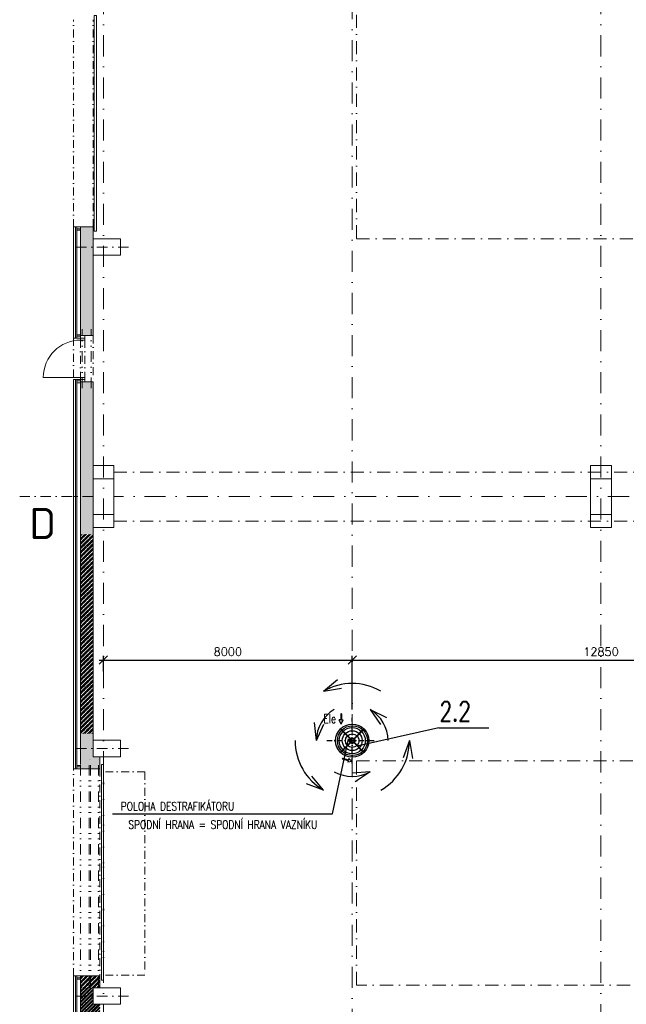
# Model space of a CAD drawing. Header units: millimetres. Extents: x -746391 to 410178, y -169697 to 100555.
# Tile 85 of 179: x 3980 to 18611, y 33130 to 56885. Entities that reach past the tile are written whole.
import ezdxf
from ezdxf.enums import TextEntityAlignment as Align

# ---------------------------------------------------------------- set-up
doc = ezdxf.new("R2010")
doc.units = ezdxf.units.MM
for name, pattern in [('CENTERX2', [101.6, 63.5, -12.7, 12.7, -12.7]), ('DASHDOT', [25.4, 12.7, -6.35, 0, -6.35]), ('DIVIDE', [31.75, 12.7, -6.35, 0, -6.35, 0, -6.35]), ('DĚLICÍX2', [63.5, 25.4, -12.7, 0, -12.7, 0, -12.7]), ('ČERCHOVANÁ', [25.4, 12.7, -6.35, 0, -6.35])]:
    doc.linetypes.add(name, pattern=pattern)
doc.layers.get('0').update_dxf_attribs({"color": 9})
doc.layers.get('Defpoints').update_dxf_attribs({"color": 9})
for name, color, linetype, lineweight in [('A99_N_kce-nad-nevid', 9, 'DIVIDE', 20), ('A99_N_kce-nad-vid', 9, 'DASHDOT', 5), ('A99_N_kce-rez-sil', 9, 'Continuous', 18), ('A99_N_kce-rez-ten', 9, 'Continuous', 9), ('A99_N_osy', 9, 'CENTERX2', 9), ('A99_N_sraf', 9, 'Continuous', 0), ('A99_N_txt-popis-200', 9, 'Continuous', 5), ('A99_N_vypln-dve', 9, 'Continuous', 5), ('A99_S_kce-nad-vid', 9, 'DASHDOT', 5), ('A99_S_kce-rez-sil', 9, 'Continuous', 15), ('A99_S_kce-rez-ten', 9, 'Continuous', 9), ('A99_S_sloupy', 9, 'Continuous', 5), ('A99_S_sraf', 9, 'Continuous', 9), ('VZT-KOTY', 2, 'Continuous', 25)]:
    doc.layers.add(name, color=color, linetype=linetype, lineweight=lineweight)
for name, color, linetype in [('VZT-KÓTY', 2, 'Continuous'), ('VZT-POZICE', 6, 'Continuous'), ('VZT-PŘÍOD-OSY', 1, 'ČERCHOVANÁ'), ('VZT-PŘÍVOD-TENKÉ', 4, 'Continuous'), ('VZT-PŘÍVOD-VÝKON', 2, 'Continuous'), ('VZT-PŘÍVOD-ZAŘÍZENÍ', 3, 'Continuous'), ('VZT-ZAŘ', 3, 'Continuous')]:
    doc.layers.add(name, color=color, linetype=linetype)
doc.styles.add('ad_popis 100', font='isocpeur.ttf', dxfattribs={"height": 200})
doc.styles.add('PITSIMP8', font='pitsimp8')
doc.styles.add('RomanS', font='romans.shx')
doc.linetypes.add('IZOLACE', pattern='A,0.00254,-2.54,[134,ltypeshp.shx,S=2.54,R=0,X=-2.54,Y=0],-5.08,[134,ltypeshp.shx,S=2.54,R=180,X=2.54,Y=0],-2.54', length=10.16254)
doc.dimstyles.new('VZT100', dxfattribs={"dimscale": 100, "dimtxt": 2, "dimasz": 2, "dimexe": 1, "dimexo": 2, "dimgap": 1, "dimtad": 1, "dimtoh": 1, "dimdec": 0, "dimzin": 0, "dimdsep": 46, "dimtxsty": 'RomanS', "dimblk": 'OBLIQUE', "dimcen": 1, "dimdle": 1, "dimclrd": 256, "dimclre": 256, "dimclrt": 256, "dimadec": 0, "dimazin": 0, "dimtfac": 1, "dimtdec": 0, "dimtmove": 2, "dimatfit": 3, "dimldrblk": 'OBLIQUE', "dimfxl": 1, "dimtolj": 1, "dimtzin": 0, "dimarcsym": 0})
pattern_1 = [(45, (0, 0), (-42.42641, 42.42641), []), (45, (28.284, 0), (-42.42641, 42.42641), []), (135, (48.024, 5.6), (-42.42641, -42.42641), [40, -20]), (135, (62.166, 19.74), (-42.42641, -42.42641), [40, -20])]

# ---------------------------------------------------------------- blocks, each defined once
blk = doc.blocks.new('2dluk097')
at = {"color": 0, "linetype": 'ByBlock'}
for p, q in [((-0.052, 0.5), (-0.052, -0.1)), ((-0.052, 0.5), (0.052, 0.5)), ((0.052, 0.5), (0.052, -0.1))]:
    blk.add_line(p, q, dxfattribs=at)
for p, q in [((-0.052, -0.1), (-0.231, -0.1)), ((0, -0.5), (-0.231, -0.1)), ((0, -0.5), (0.231, -0.1)), ((0.052, -0.1), (0.231, -0.1))]:
    blk.add_line(p, q)
for points in [[(-0.052, 0.5), (0.052, 0.5), (-0.052, -0.1), (0.052, -0.1)], [(-0.231, -0.1), (0, -0.5), (0.052, -0.1), (-0.052, -0.1)], [(-0.052, -0.1), (0.231, -0.1), (0, -0.5), (-0.052, -0.1)]]:
    blk.add_solid(points)
at = {"linetype": 'ByBlock', "style": 'PITSIMP8', "flags": 9}
for tag, p in [('VOLUMENSTROM', (-0.058, 0.041)), ('RAUM/GRUPPE', (-0.058, 0.161)), ('DRUCK/-STUFE', (-0.058, 0.021)), ('BEZEICHNUNG', (-0.058, 0.181)), ('POS.NR.G-LV', (-0.058, 0.141)), ('ANSCHLUSS', (-0.058, 0.001)), ('KENNUNG', (-0.058, 0.081)), ('LEISTUNG', (-0.058, 0.061)), ('FABRIKAT', (-0.058, 0.121)), ('TYP', (-0.058, 0.101)), ('SPANNUNG/FREQUENZ', (-0.058, -0.119)), ('TEMPERATUR', (-0.058, -0.059)), ('SCHUTZART', (-0.058, -0.099)), ('DREHZAHL', (-0.058, -0.079)), ('GROESSE', (-0.058, -0.019)), ('GEWICHT', (-0.058, -0.139)), ('FREI', (-0.058, -0.159)), ('FREI', (-0.058, -0.179)), ('FREI', (-0.058, -0.199)), ('DN', (-0.058, -0.039))]:
    blk.add_attdef(tag, text='', height=0.01, dxfattribs=at).set_placement(p, align=Align.MIDDLE)
blk = doc.blocks.new('_Oblique')
at = {"color": 0, "linetype": 'ByBlock', "lineweight": -2}
blk.add_line((-0.5, -0.5), (0.5, 0.5), dxfattribs=at)
blk = doc.blocks.new('*D1836')
at = {"layer": 'Defpoints', "color": 0, "linetype": 'Continuous', "lineweight": 18, "ltscale": 0.5}
for p in [(12000, 41436), (6000, 40959), (12000, 40043)]:
    blk.add_point(p, dxfattribs=at)
at = {"layer": 'VZT-KOTY', "linetype": 'Continuous', "lineweight": -2, "ltscale": 0.5, "transparency": 16777216}
for p, q in [((5900, 41436), (12100, 41436)), ((6000, 41159), (6000, 41536)), ((12000, 40243), (12000, 41536))]:
    blk.add_line(p, q, dxfattribs=at)
at = {"layer": 'VZT-KOTY', "linetype": 'Continuous', "lineweight": -2, "ltscale": 0.5, "transparency": 16777216, "xscale": 200, "yscale": 200, "zscale": 200, "rotation": 180}
blk.add_blockref('_Oblique', (6000, 41436), dxfattribs=at)
at = {"layer": 'VZT-KOTY', "linetype": 'Continuous', "lineweight": -2, "ltscale": 0.5, "transparency": 16777216, "xscale": 200, "yscale": 200, "zscale": 200}
blk.add_blockref('_Oblique', (12000, 41436), dxfattribs=at)
at = {"layer": 'VZT-KOTY', "linetype": 'Continuous', "lineweight": 18, "ltscale": 0.5, "transparency": 16777216, "insert": (9000, 41636), "char_height": 200, "attachment_point": 5, "style": 'RomanS'}
blk.add_mtext('\\A1;8000', dxfattribs=at)
blk = doc.blocks.new('*D1837')
at = {"layer": 'Defpoints', "color": 0, "linetype": 'Continuous', "lineweight": 18, "ltscale": 0.5}
for p in [(24000, 41436), (12000, 40043), (24000, 33450)]:
    blk.add_point(p, dxfattribs=at)
at = {"layer": 'VZT-KOTY', "linetype": 'Continuous', "lineweight": -2, "ltscale": 0.5, "transparency": 16777216}
for p, q in [((11900, 41436), (24100, 41436)), ((12000, 40243), (12000, 41536)), ((24000, 33650), (24000, 41536))]:
    blk.add_line(p, q, dxfattribs=at)
at = {"layer": 'VZT-KOTY', "linetype": 'Continuous', "lineweight": -2, "ltscale": 0.5, "transparency": 16777216, "xscale": 200, "yscale": 200, "zscale": 200, "rotation": 180}
blk.add_blockref('_Oblique', (12000, 41436), dxfattribs=at)
at = {"layer": 'VZT-KOTY', "linetype": 'Continuous', "lineweight": -2, "ltscale": 0.5, "transparency": 16777216, "xscale": 200, "yscale": 200, "zscale": 200}
blk.add_blockref('_Oblique', (24000, 41436), dxfattribs=at)
at = {"layer": 'VZT-KOTY', "linetype": 'Continuous', "lineweight": 18, "ltscale": 0.5, "transparency": 16777216, "insert": (18000, 41636), "char_height": 200, "attachment_point": 5, "style": 'RomanS'}
blk.add_mtext('\\A1;12850', dxfattribs=at)

msp = doc.modelspace()

# ---------------------------------------------------------------- hatches: boundary and pattern name
at = {"layer": 'A99_N_sraf', "linetype": 'Continuous', "lineweight": 0, "transparency": 33554687}
h = msp.add_hatch(dxfattribs=at)
h.set_pattern_fill('ZDIVO-PLYNOSILIK', color=150, scale=25)
h.set_pattern_definition([(45, (1e-10, 12615), (-53.033, 53.033), []), (45, (35.355, 12615), (-53.033, 53.033), []), (135, (60.03, 12622), (-53.033, -53.033), [50, -25]), (135, (77.71, 12639.675), (-53.033, -53.033), [50, -25])])
h.paths.add_polyline_path([(5450, 44465), (5750, 44465), (5750, 39665), (5450, 39665)])
h = msp.add_hatch(dxfattribs=at)
h.set_pattern_fill('ZDIVO-PLYNOSILIK', color=150, scale=25)
h.set_pattern_definition([(45, (1e-10, 6480), (-53.033, 53.033), []), (45, (35.355, 6480), (-53.033, 53.033), []), (135, (60.03, 6487), (-53.033, -53.033), [50, -25]), (135, (77.71, 6504.675), (-53.033, -53.033), [50, -25])])
h.paths.add_polyline_path([(5450, 33815), (5910, 33815), (5910, 33530), (5450, 33530)])
at = {"layer": 'A99_S_sraf', "linetype": 'Continuous', "lineweight": 0, "transparency": 33554687}
h = msp.add_hatch(dxfattribs=at)
h.set_pattern_fill('ZDIVO-PLYNOSILIK', color=9, scale=20)
h.set_pattern_definition(pattern_1)
h.paths.add_polyline_path([(5450, 49265), (5550, 49265), (5750, 49265), (5750, 51885), (5450, 51885)])
h.paths.add_polyline_path([(5450, 44465), (5750, 44465), (5750, 48145), (5550, 48145), (5450, 48145)])
h.paths.add_polyline_path([(5750, 39665), (5450, 39665), (5450, 38815), (5910, 38815), (5910, 39100), (5750, 39100)])
h = msp.add_hatch(dxfattribs=at)
h.set_pattern_fill('ZDIVO-PLYNOSILIK', color=9, scale=20)
h.set_pattern_definition(pattern_1)
h.paths.add_polyline_path([(5750, 33530), (5450, 33530), (5450, 31850), (5910, 31850), (5910, 33130), (5750, 33130)])

# ---------------------------------------------------------------- linework, layer by layer
at = {"layer": 'A99_N_kce-nad-nevid', "color": 1, "linetype": 'DĚLICÍX2', "lineweight": 13, "ltscale": 10}
for points in [[(5490, 47995), (5490, 49415)], [(5700, 47995), (5700, 49415)]]:
    msp.add_lwpolyline(points, dxfattribs=at)
at = {"layer": 'A99_N_kce-nad-nevid', "color": 5, "linetype": 'DĚLICÍX2', "lineweight": 13, "ltscale": 10}
for points in [[(5450, 33565), (5450, 39065)], [(5655, 33565), (5655, 39065)], [(5690, 33565), (5690, 39065)], [(5880, 33565), (5880, 39065)]]:
    msp.add_lwpolyline(points, dxfattribs=at)
at = {"layer": 'A99_N_kce-nad-vid', "color": 1, "linetype": 'ČERCHOVANÁ', "ltscale": 15}
for p, q in [((5280, 51885), (5280, 56885)), ((5750, 51885), (5750, 56885)), ((5280, 49205), (5280, 48205)), ((5750, 49265), (5750, 48145)), ((5450, 49155), (5450, 48255)), ((5550, 49155), (5550, 48255))]:
    msp.add_line(p, q, dxfattribs=at)
at = {"layer": 'A99_N_kce-nad-vid', "color": 1, "linetype": 'ČERCHOVANÁ', "lineweight": 9, "ltscale": 25}
for p, q in [((12100, 57005.3), (12100, 51595)), ((12100, 51594.7), (144450, 51594.7)), ((12100, 39005.3), (144450, 39005.3))]:
    msp.add_line(p, q, dxfattribs=at)
at = {"layer": 'A99_N_kce-nad-vid', "color": 5, "linetype": 'ČERCHOVANÁ', "ltscale": 15}
for p, q in [((5910, 38815), (5910, 33815)), ((7000, 38735), (6000, 38735)), ((6000, 38735), (6000, 33835)), ((7000, 38735), (7000, 33835)), ((7000, 33835), (6000, 33835))]:
    msp.add_line(p, q, dxfattribs=at)
at = {"layer": 'A99_N_kce-nad-vid', "color": 1, "linetype": 'ČERCHOVANÁ', "lineweight": 9, "ltscale": 25}
for points in [[(12100, 33594.7), (12100, 39005.3)], [(144450, 33594.7), (12100, 33594.7)]]:
    msp.add_lwpolyline(points, dxfattribs=at)
at = {"layer": 'A99_N_kce-nad-vid', "color": 5, "linetype": 'ČERCHOVANÁ', "ltscale": 15}
msp.add_lwpolyline([(5280, 33815), (5280, 38815)], dxfattribs=at)
at = {"layer": 'A99_N_kce-rez-sil', "linetype": 'Continuous', "lineweight": 15}
for points in [[(5280, 49205), (5280, 51885), (5750, 51885)], [(5550, 49205), (5280, 49205)], [(5550, 49205), (5550, 49265)], [(5550, 48205), (5280, 48205)], [(5280, 45380), (5280, 48205)], [(5550, 48205), (5550, 48145)]]:
    msp.add_lwpolyline(points, dxfattribs=at)
at = {"layer": 'A99_N_kce-rez-sil', "color": 5, "linetype": 'Continuous', "lineweight": 15}
for points in [[(5910, 38815), (5280, 38815), (5280, 45380)], [(5280, 26180), (5280, 33815), (5910, 33815)]]:
    msp.add_lwpolyline(points, dxfattribs=at)
at = {"layer": 'A99_N_kce-rez-ten', "linetype": 'Continuous'}
for points in [[(5360, 49205), (5360, 51885), (5360, 51885)], [(5360, 51805), (5360, 51805), (5450, 51805)], [(5360, 49285), (5450, 49285)], [(5550, 48205), (5550, 48255)], [(5360, 45380), (5360, 48205)], [(5360, 48125), (5450, 48125)], [(5280, 45380), (5360, 45380)], [(5450, 33565), (5450, 33755)]]:
    msp.add_lwpolyline(points, dxfattribs=at)
at = {"layer": 'A99_N_kce-rez-ten', "linetype": 'Continuous', "lineweight": 5, "ltscale": 0.5}
msp.add_lwpolyline([(5450, 49305), (5450, 49205)], dxfattribs=at)
at = {"layer": 'A99_N_kce-rez-ten', "linetype": 'Continuous'}
for points in [[(5450, 49205), (5550, 49205), (5550, 49155), (5450, 49155)], [(5450, 48205), (5550, 48205), (5550, 48255), (5450, 48255)]]:
    msp.add_lwpolyline(points, close=True, dxfattribs=at)
at = {"layer": 'A99_N_kce-rez-ten', "color": 5, "linetype": 'Continuous'}
for points in [[(5360, 38815), (5360, 45380)], [(5360, 38895), (5360, 38895), (5450, 38895)]]:
    msp.add_lwpolyline(points, dxfattribs=at)
at = {"layer": 'A99_N_kce-rez-ten', "color": 5, "linetype": 'Continuous', "lineweight": 5, "ltscale": 0.5}
for points in [[(5360, 26260), (5360, 33815)], [(5360, 33735), (5360, 33735), (5450, 33735)]]:
    msp.add_lwpolyline(points, dxfattribs=at)
at = {"layer": 'A99_N_osy', "linetype": 'DASHDOT', "ltscale": 40}
for p, q in [((6000, 100200), (6000, 25785)), ((18000, 100200), (18000, 22692.5)), ((187349.6, 45380), (6250, 45380))]:
    msp.add_line(p, q, dxfattribs=at)
at = {"layer": 'A99_N_osy', "linetype": 'DASHDOT', "ltscale": 20}
msp.add_line((5750, 45380), (3980, 45380), dxfattribs=at)
at = {"layer": 'A99_N_osy', "linetype": 'DASHDOT', "ltscale": 40}
msp.add_lwpolyline([(12000, -5085), (12000, 84377.5)], dxfattribs=at)
at = {"layer": 'A99_N_osy', "linetype": 'DASHDOT', "ltscale": 20}
for points in [[(6605, 51400), (5240, 51400)], [(6605, 39300), (5240, 39300)], [(6605, 33330), (5240, 33330)]]:
    msp.add_lwpolyline(points, dxfattribs=at)
at = {"layer": 'A99_N_sraf', "color": 1, "linetype": 'IZOLACE', "lineweight": 0, "ltscale": 3}
for points in [[(5325, 51885), (5325, 49220)], [(5360, 51840), (5450, 51840)], [(5450, 49250), (5360, 49250)], [(5327.5, 45380), (5327.5, 48205)], [(5450, 48170), (5360, 48170)]]:
    msp.add_lwpolyline(points, dxfattribs=at)
at = {"layer": 'A99_N_sraf', "color": 5, "linetype": 'IZOLACE', "lineweight": 0, "ltscale": 3}
for points in [[(5327.5, 38815), (5327.5, 45380)], [(5360, 38860), (5450, 38860)], [(5325, 26180), (5325, 33815)], [(5360, 33770), (5450, 33770)]]:
    msp.add_lwpolyline(points, dxfattribs=at)
at = {"layer": 'A99_N_vypln-dve', "color": 1, "linetype": 'Continuous'}
msp.add_line((5550, 48255), (4550, 48255), dxfattribs=at)
msp.add_lwpolyline([(5780, 56985), (5830, 56985), (5830, 51785), (5780, 51785)], close=True, dxfattribs=at)
msp.add_lwpolyline([(5550, 49205), (5550, 49155)], dxfattribs=at)
at = {"layer": 'A99_N_vypln-dve', "color": 5, "linetype": 'Continuous'}
msp.add_lwpolyline([(5950, 38915), (6000, 38915), (6000, 33715), (5950, 33715)], close=True, dxfattribs=at)
at = {"layer": 'A99_N_vypln-dve', "color": 1, "linetype": 'Continuous'}
msp.add_arc((5450, 48255), 900, 90, 180, dxfattribs=at)
at = {"layer": 'A99_S_kce-nad-vid', "linetype": 'DASHDOT', "ltscale": 25}
for p, q in [((6250, 45970), (150800, 45970)), ((6250, 44790), (150800, 44790))]:
    msp.add_line(p, q, dxfattribs=at)
at = {"layer": 'A99_S_kce-rez-sil', "linetype": 'Continuous'}
for p, q in [((5450, 51805), (5450, 49265)), ((5450, 48145), (5450, 38915))]:
    msp.add_line(p, q, dxfattribs=at)
at = {"layer": 'A99_S_kce-rez-sil'}
msp.add_line((5450, 33715), (5450, 31850), dxfattribs=at)
at = {"layer": 'A99_S_kce-rez-ten', "linetype": 'Continuous', "lineweight": 5, "ltscale": 0.5}
for points in [[(5450, 51805), (5450, 51885)], [(5450, 49265), (5550, 49265)], [(5450, 48145), (5450, 48205)], [(5550, 48145), (5450, 48145)], [(5450, 33815), (5450, 33715)]]:
    msp.add_lwpolyline(points, dxfattribs=at)
at = {"layer": 'A99_S_sloupy', "linetype": 'Continuous', "lineweight": 20, "ltscale": 2}
for points in [[(5750, 51600), (5750, 51885)], [(5750, 51600), (6410, 51600), (6410, 51200), (5750, 51200)], [(5750, 51200), (5750, 49265)], [(5550, 49265), (5550, 49265), (5750, 49265)], [(5550, 48145), (5550, 48145), (5750, 48145)], [(5750, 46130), (5750, 46130), (5750, 48145)], [(5750, 46130), (6250, 46130), (6250, 45810), (5750, 45810)], [(5750, 44950), (5750, 45810)], [(5750, 44950), (6250, 44950), (6250, 44630), (5750, 44630)], [(5750, 44630), (5750, 39500)], [(5750, 39500), (6410, 39500), (6410, 39100), (5910, 39100)], [(5910, 38815), (5910, 39100)], [(5910, 33530), (5910, 33815)], [(5910, 33530), (6410, 33530), (6410, 33130), (5910, 33130)]]:
    msp.add_lwpolyline(points, dxfattribs=at)
at = {"layer": 'A99_S_sloupy', "ltscale": 2}
msp.add_lwpolyline([(6410, 51200), (5750, 51200), (5750, 51600), (6410, 51600)], close=True, dxfattribs=at)
for points in [[(5750, 46130), (5750, 45810)], [(6250, 45810), (6250, 44950)], [(5750, 44950), (5750, 44630)], [(5750, 39500), (5750, 39100), (5910, 39100)], [(5910, 33130), (5750, 33130), (5750, 33530), (5910, 33530)]]:
    msp.add_lwpolyline(points, dxfattribs=at)
at = {"layer": 'A99_S_sloupy', "linetype": 'Continuous', "ltscale": 2}
msp.add_lwpolyline([(18250, 44630), (17750, 44630), (17750, 46130), (18250, 46130)], close=True, dxfattribs=at)
msp.add_lwpolyline([(18250, 44630), (17750, 44630), (17750, 46130), (18250, 46130)], close=True, dxfattribs=at)
at = {"layer": 'A99_S_sloupy', "linetype": 'Continuous', "lineweight": 20, "ltscale": 2}
for points in [[(17750, 46130), (18250, 46130), (18250, 45810), (17750, 45810)], [(17750, 44950), (18250, 44950), (18250, 44630), (17750, 44630)]]:
    msp.add_lwpolyline(points, close=True, dxfattribs=at)
at = {"layer": 'VZT-KOTY'}
for p, q in [((14087.1, 39800.3), (12151.1, 39368.2)), ((11528.1, 37723.1), (11912, 39532.7)), ((6218.6, 37723.1), (11528.1, 37723.1))]:
    msp.add_line(p, q, dxfattribs=at)
at = {"layer": 'VZT-PŘÍOD-OSY', "ltscale": 10}
for p, q in [((12000, 38938.7), (12000, 40042.7)), ((11387, 39490.7), (12613, 39490.7))]:
    msp.add_line(p, q, dxfattribs=at)
at = {"layer": 'VZT-PŘÍVOD-TENKÉ'}
for centre, radius in [((12000.5, 39490.7), 400.5), ((12005.4, 39490.7), 360.6), ((12000.5, 39490.7), 314.5), ((12000.5, 39490.7), 239.5), ((12000.5, 39490.7), 164.5), ((12000, 39490.7), 68)]:
    msp.add_circle(centre, radius, dxfattribs=at)
for centre, radius, start, end in [((12073.7, 39564.5), 268.4, 44.14607, 45.85391), ((12261.8, 39759.9), 1.2, 315, 135), ((12073.7, 39564.5), 270, 44.15113, 45.84887)]:
    msp.add_arc(centre, radius, start, end, dxfattribs=at)
at = {"layer": 'VZT-PŘÍVOD-VÝKON'}
for p, q in [((11310.3, 40685.3), (11648.4, 40965.9)), ((11310.3, 40685.3), (11648.4, 40965.9)), ((11310.3, 40685.3), (11743.3, 40759.2)), ((11310.3, 40685.3), (11743.3, 40759.2)), ((12432.4, 40239.6), (12682.1, 39878.2)), ((12432.4, 40239.6), (12829.4, 40051.5)), ((12432.4, 40239.6), (12682.1, 39878.2)), ((11135.3, 39490.7), (11093.2, 39928)), ((11135.3, 39490.7), (11093.2, 39928)), ((11135.3, 39490.7), (11317.5, 39890.5)), ((11135.3, 39490.7), (11317.5, 39890.5)), ((13379.4, 39490.7), (13226.9, 39078.8)), ((13379.4, 39490.7), (13226.9, 39078.8)), ((13379.4, 39490.7), (13453.3, 39057.7)), ((13379.4, 39490.7), (13453.3, 39057.7)), ((12432, 38741.7), (11993.9, 38709.4)), ((12432, 38741.7), (11993.9, 38709.4)), ((12432, 38741.7), (12068.7, 38494.7)), ((12432, 38741.7), (12068.7, 38494.7)), ((11310.3, 38296.1), (11029.8, 38634.2)), ((11310.3, 38296.1), (11029.8, 38634.2)), ((11310.3, 38296.1), (10898.3, 38448.7)), ((11310.3, 38296.1), (10898.3, 38448.7))]:
    msp.add_line(p, q, dxfattribs=at)
for radius, start, end in [(1379.4, 60, 120), (1379.4, 60, 120), (864.7, 120, 180), (864.7, 120, 180), (864.7, 0, 60), (864.7, 0, 60), (1379.4, 180, 240), (1379.4, 180, 240), (1379.4, 300, 0), (1379.4, 300, 0), (864.7, 240, 300), (864.7, 240, 300)]:
    msp.add_arc((12000, 39490.7), radius, start, end, dxfattribs=at)
at = {"layer": 'VZT-PŘÍVOD-ZAŘÍZENÍ', "linetype": 'ByBlock'}
for p, q in [((11716.5, 39765.1), (11947.6, 39534.1)), ((11949.2, 39535.9), (11718.3, 39766.8)), ((11723.9, 39772.5), (11737.4, 39759)), ((11956.7, 39543.1), (11725.6, 39774.2)), ((11737.4, 39759), (11954.8, 39541.6)), ((12274.4, 39774.2), (12043.3, 39543.1)), ((12045.2, 39541.6), (12276.1, 39772.5)), ((12268.3, 39753.4), (12050.8, 39535.9)), ((12052.4, 39534.1), (12283.5, 39765.1)), ((11947.6, 39447.4), (11716.5, 39216.3)), ((11954.8, 39439.9), (11723.9, 39209)), ((11725.6, 39207.3), (11956.7, 39438.3)), ((11731.7, 39228.1), (11949.2, 39445.6)), ((12024, 39449.2), (11976, 39449.2)), ((11980, 39449.2), (11980, 39428.4)), ((11996, 39428.4), (11996, 39449.2)), ((12004, 39449.2), (12004, 39428.4)), ((12020, 39428.4), (12020, 39449.2)), ((12043.3, 39438.3), (12274.4, 39207.3)), ((12262.6, 39222.5), (12045.2, 39439.9)), ((12050.8, 39445.6), (12281.7, 39214.7)), ((12283.5, 39216.3), (12052.4, 39447.4)), ((11718.2, 39214.6), (11731.7, 39228.1)), ((11980, 39428.4), (11996, 39428.4)), ((12004, 39428.4), (12020, 39428.4)), ((12276.1, 39209), (12262.6, 39222.5))]:
    msp.add_line(p, q, dxfattribs=at)
for centre in [(11729.9, 39760.8), (11729.9, 39760.8), (11729.9, 39220.7), (11729.9, 39220.7)]:
    msp.add_circle(centre, 3.6, dxfattribs=at)
for centre, radius, start, end in [((11721.1, 39769.7), 6.4, 44.99999, 224.99999), ((11721.1, 39769.7), 4, 45.26984, 225.26984), ((11730.9, 39752.5), 1.2, 44.99999, 224.99999), ((11926.3, 39564.5), 270, 134.15113, 135.84886), ((11926.3, 39564.5), 268.4, 134.14607, 135.85391), ((11738.2, 39759.9), 1.2, 44.99999, 224.99999), ((12000, 39490.7), 48, 300.00015, 180), ((12000, 39490.7), 48, 180, 240.00015), ((11721.1, 39211.8), 6.4, 135, 315), ((11721.1, 39211.8), 4, 135.26984, 315.26984), ((11730.9, 39229), 1.2, 135, 315), ((11926.3, 39417), 270, 224.15113, 225.84887), ((11926.3, 39417), 268.4, 224.14607, 225.85391), ((11738.2, 39221.6), 1.2, 135, 315), ((12073.7, 39417), 268.4, 314.14607, 315.85391), ((12261.8, 39221.6), 1.2, 225, 45), ((12073.7, 39417), 270, 314.15113, 315.84886)]:
    msp.add_arc(centre, radius, start, end, dxfattribs=at)
at = {"layer": 'VZT-ZAŘ'}
msp.add_line((14087.1, 39800.3), (15293.8, 39800.3), dxfattribs=at)

# ---------------------------------------------------------------- block references
at = {"layer": 'VZT-KÓTY', "xscale": -200, "yscale": 250, "zscale": 160}
msp.add_blockref('2dluk097', (11734.4, 40014.5), dxfattribs=at)
at = {"layer": 'VZT-KÓTY', "xscale": -200, "yscale": 250, "zscale": 160, "rotation": 73.49979641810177}
msp.add_blockref('2dluk097', (11880.1, 39025.7), dxfattribs=at)

# ---------------------------------------------------------------- texts
at = {"layer": 'A99_N_txt-popis-200', "lineweight": 0, "insert": (4211.5, 45105), "char_height": 750, "attachment_point": 1, "style": 'ad_popis 100', "bg_fill": 3, "box_fill_scale": 1, "bg_fill_color": 256, "bg_fill_transparency": 0}
msp.add_mtext_dynamic_manual_height_columns('D', width=832.5, gutter_width=1000, heights=[0], dxfattribs=at)
at = {"layer": 'VZT-KÓTY', "style": 'RomanS', "width": 0.7}
msp.add_text('Ele', height=223.12, dxfattribs=at).set_placement((11307.9, 39909.7))
at = {"layer": 'VZT-KÓTY', "style": 'RomanS', "width": 0.8}
for s, p in [('POLOHA DESTRAFIKÁTORU', (7787.3, 37747.5)), ('SPODNÍ HRANA = SPODNÍ HRANA VAZNÍKU', (8880.7, 37304.7))]:
    msp.add_text(s, height=200, dxfattribs=at).set_placement(p, align=Align.BOTTOM_CENTER)
at = {"layer": 'VZT-POZICE', "linetype": 'Continuous', "style": 'RomanS', "width": 0.75}
msp.add_text('2.2', height=470.25, rotation=0, dxfattribs=at).set_placement((14107.1, 39964.9))

# ---------------------------------------------------------------- dimensions: what is measured, and where the dimension line sits
at = {"layer": 'VZT-KOTY', "linetype": 'Continuous', "lineweight": 18, "ltscale": 0.5}
for base, p1, p2, text, picture, middle in [((12000, 41436), (6000, 40958.9), (12000, 40042.7), '8000', '*D1836', (9000, 41636)), ((24000, 41436), (12000, 40042.7), (24000, 33449.8), '12850', '*D1837', (18000, 41636))]:
    dim = msp.add_linear_dim(base=base, p1=p1, p2=p2, text=text, dimstyle='VZT100', dxfattribs=at)
    dim.commit()
    dim.dimension.update_dxf_attribs({"geometry": picture, "text_midpoint": middle})

doc.saveas('drawing.dxf')
